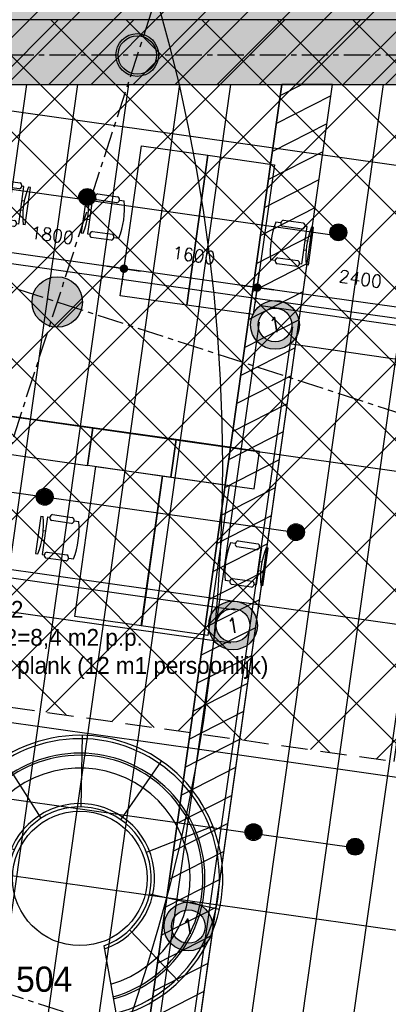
# Model space of a CAD drawing. Header units: millimetres. Extents: x -4106 to 114694, y -37499 to 54647.
# Tile 91 of 109: x 77715 to 82098, y 25161 to 36865. Entities that reach past the tile are written whole.
import ezdxf
from ezdxf.enums import TextEntityAlignment as Align

# ---------------------------------------------------------------- set-up
doc = ezdxf.new("R2010")
doc.units = ezdxf.units.MM
doc.header["$LTSCALE"] = 50
for name, pattern in [('B0301', [25, 12.5, -6.25, 0, -6.25]), ('B0702', [4.6875, 3.125, -1.5625]), ('XREF_05-werkset$0$B0702', [4.6875, 3.125, -1.5625]), ('XREF_STRAMIEN$0$B0201', [50, 31.25, -6.25, 6.25, -6.25])]:
    doc.linetypes.add(name, pattern=pattern)
for name, color, linetype in [('FOK_ BRANDSLANGHASPELS', 2, 'Continuous'), ('FOK_02B_SOLIDS', 253, 'Continuous'), ('FOK_07_STRAMIEN', 13, 'B0301'), ('FOK_08---_MAATVOERING', 2, 'Continuous'), ('FOK_22_BINNENWANDEN', 2, 'Continuous'), ('FOK_72_VAST MEUBILAIR', 1, 'Continuous'), ('FOK_82_LOS MEUBILAIR', 1, 'Continuous'), ('XREF_05-werkset$0$AA22E---_TPGBETON', 242, 'Continuous'), ('XREF_05-werkset$0$AA28G---_PREFABBETON', 242, 'Continuous'), ('XREF_05-werkset$0$AI32XI--_HOUT', 242, 'Continuous'), ('XREF_05-werkset$0$AL22E---_TPGBETON', 4, 'Continuous'), ('XREF_05-werkset$0$AL28G---_PREFABBETON', 4, 'Continuous'), ('XREF_05-werkset$0$AL28XH2-_STAAL', 4, 'Continuous'), ('XREF_05-werkset$0$ALR3OR3-_OPPR30', 242, 'Continuous'), ('XREF_05-werkset$0$AZ22E---_TPGBETON', 4, 'Continuous'), ('XREF_05_PLAFOND$0$AA00VV4-_SOLID252', 254, 'Continuous'), ('XREF_05_PLAFOND$0$AA45----_PLAFONDAFW', 1, 'Continuous'), ('XREF_05_PLAFOND$0$AI45----_PLAFONDAFW', 2, 'Continuous'), ('XREF_05_Sprinkler installatie$0$verzonken sprinkler', 6, 'Continuous'), ('XREF_05_Sprinkler installatie$0$WL524---', 4, 'Continuous'), ('XREF_05_Sprinkler installatie$0$WL6516--', 4, 'Continuous'), ('XREF_05_Vloergoot installaties$0$EL6131--_VG', 3, 'Continuous'), ('XREF_05_Vloergoot installaties$0$EL6222--', 3, 'Continuous'), ('XREF_STRAMIEN$0$AL$7A---_STRAMIEN', 1, 'XREF_STRAMIEN$0$B0201')]:
    doc.layers.add(name, color=color, linetype=linetype)
doc.styles.add('FOK-DIM', font='romans.shx')
doc.styles.add('XREF_05_Sprinkler installatie$0$Standard', font='txt')
doc.styles.add('XREF_05_Vloergoot installaties$0$BURO-018', font='simplex.shx', dxfattribs={"height": 180})
doc.dimstyles.new('FOK-100', dxfattribs={"dimscale": 100, "dimtxt": 1.5, "dimasz": 1, "dimexe": 2, "dimexo": 0, "dimgap": 2, "dimtad": 1, "dimdec": 0, "dimzin": 11, "dimdsep": 46, "dimtxsty": 'FOK-DIM', "dimblk1": 'DOT', "dimblk2": 'DOT', "dimsah": 1, "dimcen": 2.5, "dimclrd": 256, "dimclre": 256, "dimclrt": 256, "dimadec": 0, "dimazin": 0, "dimtfac": 1, "dimtdec": 0, "dimtix": 1, "dimtmove": 2, "dimatfit": 3, "dimldrblk": 'DOT', "dimfxl": 2, "dimtolj": 1, "dimtzin": 0, "dimarcsym": 0})

# ---------------------------------------------------------------- blocks, each defined once
blk = doc.blocks.new('XREF_05-werkset$0$281B508F')
for radius in [254, 229]:
    blk.add_circle((0, 0), radius)
blk = doc.blocks.new('XREF_05-werkset$0$V-H-28G001_B09145W02')
at = {"layer": 'XREF_05-werkset$0$AA28G---_PREFABBETON'}
h = blk.add_hatch(color=254, dxfattribs=at)
edge = h.paths.add_edge_path()
edge.add_arc((0, 0), 300, 0, 360)
h = blk.add_hatch(dxfattribs=at)
h.set_pattern_fill('KALKZST', color=1, scale=880, style=0)
h.set_pattern_definition([(45, (-25612.5, -9670.3), (-390.278, 390.278), [])])
edge = h.paths.add_edge_path()
edge.add_arc((0, 0), 300, 0, 360)
at = {"layer": 'XREF_05-werkset$0$AL28G---_PREFABBETON'}
blk.add_circle((0, 0), 300, dxfattribs=at)
blk = doc.blocks.new('XREF_05-werkset$0$V-H-28X00A_09145B1')
blk.add_blockref('XREF_05-werkset$0$V-H-28G001_B09145W02', (78161, 33509))
at = {"layer": 'XREF_05-werkset$0$AL28XH2-_STAAL'}
blk.add_blockref('XREF_05-werkset$0$281B508F', (79113, 36445), dxfattribs=at)
blk = doc.blocks.new('*U358')
at = {"layer": 'XREF_05-werkset$0$AA22E---_TPGBETON'}
blk.add_hatch(color=254, dxfattribs=at).paths.add_polyline_path([(159464, 33656, 0.59495), (165616, 33656), (165726, 33876, 0.065454), (165992, 34748), (166296, 34748, -0.790325), (158926, 34153), (159211, 34245, 0.028345), (159355, 33876)])
h = blk.add_hatch(dxfattribs=at)
h.set_pattern_fill('AR-CONC', color=242, scale=118.8, style=0)
h.set_pattern_definition([(50, (0, 0), (852.105, -74.5495), [89.1, -980.1]), (355, (0, 0), (-164.8366, 893.6043), [71.28, -784.08]), (100.4514, (71, -6.2), (687.269, 819.054), [75.7233, -832.957]), (46.1842, (0, 237.6), (1267.8824, -196.6366), [133.65, -1470.15]), (96.6356, (105.7, 221.2), (1110.379, 1157.252), [113.585, -1249.435]), (351.1842, (0, 237.6), (1110.378, 1157.253), [106.92, -1176.12]), (21, (118.8, 178.2), (709.1256, -478.3112), [89.1, -980.1]), (326, (118.8, 178.2), (289.0586, 861.4783), [71.28, -784.08]), (71.4514, (177.9, 138.3), (998.1845, 383.1662), [75.7233, -832.957]), (37.5, (0, 0), (14.4459, 395.4779), [0, -774.576, 0, -795.96, 0, -787.05]), (7.5, (0, 0), (312.5266, 468.5611), [0, -453.816, 0, -756.756, 0, -299.97]), (327.5, (-264.92, 0), (634.18105, -26.7952), [0, -297, 0, -926.64, 0, -1229.58]), (317.5, (-383.7, 0), (692.8252, 118.9247), [0, -386.1, 0, -615.384, 0, -873.18])])
h.paths.add_polyline_path([(159464, 33656, 0.59495), (165616, 33656), (165726, 33876, 0.065454), (165992, 34748), (166296, 34748, -0.790325), (158926, 34153), (159211, 34245, 0.028345), (159355, 33876)])
at = {"layer": 'XREF_05-werkset$0$AL22E---_TPGBETON'}
for points in [[(166296, 34748, -0.790325), (158926, 34153)], [(165726, 33876, 0.065454), (165992, 34748), (166296, 34748, -0.790325)], [(159211, 34245, 0.028345), (159355, 33876)], [(159464, 33656, 0.59495), (165616, 33656)]]:
    blk.add_lwpolyline(points, format="xyb", dxfattribs=at)
at = {"layer": 'XREF_05-werkset$0$AZ22E---_TPGBETON'}
blk.add_lwpolyline([(159069, 34199, 0.787762), (166144, 34748)], format="xyb", dxfattribs=at)
blk = doc.blocks.new('XREF_05-werkset')
at = {"layer": 'XREF_05-werkset$0$AI32XI--_HOUT'}
blk.add_lwpolyline([(31191, 21080), (22128, 21566), (24131, 36865), (96261, 36865), (87027, -28343), (68250, -22249)], dxfattribs=at)
at = {"layer": 'XREF_05-werkset$0$ALR3OR3-_OPPR30', "linetype": 'XREF_05-werkset$0$B0702'}
blk.add_lwpolyline([(60436, 20099), (31231, 21828), (22997, 22270), (24807, 36095), (95374, 36095), (86393, -27328), (68974, -21675), (69214, 10716, 0.399143)], format="xyb", close=True, dxfattribs=at)
blk.add_blockref('XREF_05-werkset$0$V-H-28X00A_09145B1', (0, 0))
at = {"rotation": 342.0199999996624}
blk.add_blockref('*U358', (-79380, 43187), dxfattribs=at)
blk = doc.blocks.new('XREF_STRAMIEN')
at = {"layer": 'XREF_STRAMIEN$0$AL$7A---_STRAMIEN', "ltscale": 0.2}
for p, q in [((24193.2, 42612.9), (99881.1, 18049.7)), ((50109.6, 42612.9), (99881.1, 26460.4)), ((99881.1, 36444.7), (4081.1, 36444.7))]:
    blk.add_line(p, q, dxfattribs=at)
blk.add_lwpolyline([(81439.8, 43612.9), (59022.4, -25462.8)], dxfattribs=at)
blk = doc.blocks.new('XREF_05_PLAFOND')
at = {"layer": 'XREF_05_PLAFOND$0$AA00VV4-_SOLID252'}
h = blk.add_hatch(color=256, dxfattribs=at)
edge = h.paths.add_edge_path(flags=16)
edge.add_line((31231, 21828), (22997, 22270))
edge.add_line((22997, 22270), (24807, 36095))
edge.add_line((24807, 36095), (95374, 36095))
edge.add_line((95374, 36095), (86393, -27328))
edge.add_line((86393, -27328), (68974, -21675))
edge.add_line((68974, -21675), (69214, 10716))
edge.add_arc((59885, 10785), 9330, 359.5745, 446.6108)
edge.add_line((60436, 20099), (31231, 21828))
edge = h.paths.add_edge_path()
edge.add_line((31161, 20520), (31178, 20830))
edge.add_line((31178, 20830), (60378, 19101))
edge.add_arc((59885, 10785), 8330, -0.4255, 86.6075, ccw=False)
edge.add_line((68215, 10723), (67969, -22305))
edge.add_line((67969, -22305), (67940, -22396))
edge.add_line((67940, -22396), (87220, -28653))
edge.add_line((87220, -28653), (96531, 37100))
edge.add_line((96531, 37100), (23925, 37100))
edge.add_line((23925, 37100), (21807, 20927))
edge.add_line((21807, 20927), (31096, 20429))
edge.add_line((31096, 20429), (31101, 20524))
edge.add_line((31101, 20524), (31161, 20520))
at = {"layer": 'XREF_05_PLAFOND$0$AA45----_PLAFONDAFW'}
h = blk.add_hatch(dxfattribs=at)
h.set_pattern_fill('ANSI31', color=256, scale=2200, angle=342.02, style=0)
h.set_pattern_definition([(27.02, (0, 0), (-124.9329, 244.9832), [])])
h.paths.add_polyline_path([(74966, -5317), (75568, -5347), (81436, 36095), (80831, 36095)])
at = {"layer": 'XREF_05_PLAFOND$0$AI45----_PLAFONDAFW'}
h = blk.add_hatch(dxfattribs=at)
h.set_pattern_fill('_USER,_O', color=256, scale=600, angle=90, pattern_type=0)
h.set_pattern_definition([(81.94, (95233.5, 35104.6), (-594.073, 84.126), [])])
edge = h.paths.add_edge_path(flags=16)
edge.add_arc((41622, 26897), 5450, 0, 360)
h.paths.add_polyline_path([(49934, 30177), (51534, 30177), (51534, 27777), (49934, 27777)], flags=16)
edge = h.paths.add_edge_path(flags=16)
edge.add_arc((86127, 26613), 3800, 0, 360)
edge = h.paths.add_edge_path(flags=16)
edge.add_arc((74999, -10767), 5450, 0, 360)
edge = h.paths.add_edge_path()
edge.add_line((31231, 21828), (22997, 22270))
edge.add_line((22997, 22270), (24807, 36095))
edge.add_line((24807, 36095), (95374, 36095))
edge.add_line((95374, 36095), (86393, -27328))
edge.add_line((86393, -27328), (68974, -21675))
edge.add_line((68974, -21675), (69214, 10716))
edge.add_arc((59885, 10785), 9330, 359.5745, 446.6108)
edge.add_line((60436, 20099), (31231, 21828))
h = blk.add_hatch(dxfattribs=at)
h.set_pattern_fill('_USER,_O', color=256, scale=1800, pattern_type=0)
h.set_pattern_definition([(351.94, (95233.5, 35104.6), (252.378, 1782.22), [])])
edge = h.paths.add_edge_path(flags=16)
edge.add_arc((74999, -10767), 5450, 0, 360)
edge = h.paths.add_edge_path(flags=16)
edge.add_arc((41622, 26897), 5450, 0, 360)
h.paths.add_polyline_path([(49934, 30177), (51534, 30177), (51534, 27777), (49934, 27777)], flags=16)
edge = h.paths.add_edge_path(flags=16)
edge.add_arc((86127, 26613), 3800, 0, 360)
edge = h.paths.add_edge_path()
edge.add_line((31231, 21828), (22997, 22270))
edge.add_line((22997, 22270), (24807, 36095))
edge.add_line((24807, 36095), (95374, 36095))
edge.add_line((95374, 36095), (86393, -27328))
edge.add_line((86393, -27328), (68974, -21675))
edge.add_line((68974, -21675), (69214, 10716))
edge.add_arc((59885, 10785), 9330, 359.5745, 446.6108)
edge.add_line((60436, 20099), (31231, 21828))
at = {"layer": 'XREF_05_PLAFOND$0$AA45----_PLAFONDAFW'}
blk.add_lwpolyline([(74966, -5317), (75568, -5347), (81436, 36095), (80831, 36095)], close=True, dxfattribs=at)
blk = doc.blocks.new('XREF_05_Sprinkler installatie$0$SP-KOP02')
at = {"color": 0, "linetype": 'Continuous'}
for p, q in [((-0.87, -0.02), (0.02, 0.87)), ((-0.85, -0.22), (0.22, 0.85)), ((-0.84, 0.23), (-0.23, 0.84)), ((-0.79, -0.38), (0.38, 0.79)), ((-0.7, -0.52), (0.52, 0.7)), ((-0.6, -0.64), (0.64, 0.6)), ((-0.47, -0.74), (0.74, 0.47)), ((-0.32, -0.81), (0.81, 0.32)), ((-0.14, -0.86), (0.86, 0.14)), ((0.07, -0.87), (0.87, -0.07)), ((0.38, -0.79), (0.79, -0.38))]:
    blk.add_line(p, q, dxfattribs=at)
at = {"color": 0, "linetype": 'Continuous', "const_width": 0.875}
blk.add_lwpolyline([(-0.44, 0, 1), (0.44, 0, 1)], format="xyb", close=True, dxfattribs=at)
at = {"color": 0, "linetype": 'Continuous'}
for radius in [1, 0.875]:
    blk.add_circle((0, 0), radius, dxfattribs=at)
at = {"color": 0, "linetype": 'Continuous', "style": 'XREF_05_Sprinkler installatie$0$Standard', "flags": 1}
for tag, p in [('SP_MATCODE', (2, 2)), ('SP_TEMP', (2, -3)), ('SP_DOORL', (2, -5)), ('SP_KFACT', (2, -7)), ('SP_SPRHK', (2, -9)), ('SP_KLEP', (2, -11))]:
    blk.add_attdef(tag, p, '', height=1, dxfattribs=at)
blk = doc.blocks.new('XREF_05_Sprinkler installatie')
at = {"layer": 'XREF_05_Sprinkler installatie$0$verzonken sprinkler'}
h = blk.add_hatch(dxfattribs=at)
h.set_pattern_fill('JIS_WOOD', color=256, scale=500, style=0)
h.set_pattern_definition([(45, (3.27, -36464.7), (-250, 250), [])])
h.paths.add_polyline_path([(24807, 36095), (95374, 36095), (86393, -27327), (68969, -21673), (69211, 10226), (69062, 12468), (68691, 13867), (68341, 14728), (67609, 16019), (67276, 16479), (66138, 17710), (64799, 18714), (64109, 19104), (63010, 19574), (61838, 19909), (60552, 20091), (59093, 20179), (23005, 22333)], flags=16)
h.paths.add_polyline_path([(24131, 36865), (96542, 37109), (87228, -28665), (68231, -22243), (68457, 9789), (68440, 11432), (68332, 12290), (67835, 13662), (67691, 14033), (66839, 15594), (65842, 16785), (63694, 18334), (62337, 18877), (59567, 19359), (56814, 19564), (22128, 21567)])
blk.add_lwpolyline([(24807, 36095), (95374, 36095), (86393, -27327), (68969, -21673), (69211, 10226), (69062, 12468), (68691, 13867), (68341, 14728), (67609, 16019), (67276, 16479), (66138, 17710), (64799, 18714), (64109, 19104), (63010, 19574), (61838, 19909), (60552, 20091), (59093, 20179), (23005, 22333)], close=True, dxfattribs=at)
at = {"layer": 'XREF_05_Sprinkler installatie$0$WL524---'}
for p, q in [((72568, 35563), (81485, 34301)), ((72050, 32039), (81017, 30769)), ((71560, 28458), (81714, 27020))]:
    blk.add_line(p, q, dxfattribs=at)
at = {"layer": 'XREF_05_Sprinkler installatie$0$WL6516--', "xscale": 99.9999999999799, "yscale": 100, "zscale": 100, "rotation": 7.589429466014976}
for p in [(78516, 34757), (81504, 34337), (78012, 31193), (81000, 30773), (80495, 27208), (81704, 27034)]:
    blk.add_blockref('XREF_05_Sprinkler installatie$0$SP-KOP02', p, dxfattribs=at)
blk = doc.blocks.new('XREF_05_Vloergoot installaties$0$E00415')
at = {"linetype": 'Continuous'}
h = blk.add_hatch(color=0, dxfattribs=at)
edge = h.paths.add_edge_path()
edge.add_arc((0, 0), 2.9, 0, 360)
edge = h.paths.add_edge_path(flags=16)
edge.add_arc((0, 0), 2, 0, 360)
at = {"color": 0, "linetype": 'Continuous'}
for radius in [2.9, 2]:
    blk.add_circle((0, 0), radius, dxfattribs=at)
at = {"color": 0, "linetype": 'Continuous', "style": 'XREF_05_Vloergoot installaties$0$BURO-018'}
for tag, p in [('E_GKAST', (0, 8)), ('E_GROEP', (0, 5)), ('E_SGROEP', (4.5, 5))]:
    blk.add_attdef(tag, text='', height=1.8, dxfattribs=at).set_placement(p, align=Align.MIDDLE)
at = {"color": 0, "linetype": 'Continuous', "style": 'XREF_05_Vloergoot installaties$0$BURO-018', "flags": 1}
for tag, p in [('E_VERMCODE', (13, 5)), ('E_MATCODE', (0, 0))]:
    blk.add_attdef(tag, text='', height=1.8, dxfattribs=at).set_placement(p, align=Align.MIDDLE)
blk = doc.blocks.new('XREF_05_Vloergoot installaties')
at = {"layer": 'XREF_05_Vloergoot installaties$0$EL6131--_VG'}
for p, q in [((38426, 35803), (80280, 29852)), ((38772, 35349), (80224, 29456)), ((92637, 31722), (80581, 33464)), ((80561, 33268), (78532, 19040)), ((80957, 33212), (78928, 18984)), ((92579, 31326), (80920, 33010))]:
    blk.add_line(p, q, dxfattribs=at)
at = {"layer": 'XREF_05_Vloergoot installaties$0$EL6222--'}
ref = blk.add_blockref('XREF_05_Vloergoot installaties$0$E00415', (80751, 33237), dxfattribs=dict(at, xscale=99.99999999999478, yscale=100, zscale=100, rotation=351.5354125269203))
ref.add_attrib('E_GROEP', '1', dxfattribs={"layer": '0', "color": 1, "linetype": 'Continuous', "height": 180, "rotation": 9.5113, "style": 'XREF_05_Vloergoot installaties$0$BURO-018'}).set_placement((80751, 33237), align=Align.MIDDLE)
ref = blk.add_blockref('XREF_05_Vloergoot installaties$0$E00415', (80252, 29664), dxfattribs=dict(at, xscale=99.99999999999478, yscale=100, zscale=100, rotation=351.5354125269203))
ref.add_attrib('E_GROEP', '1', dxfattribs={"layer": '0', "color": 1, "linetype": 'Continuous', "height": 180, "rotation": 9.5113, "style": 'XREF_05_Vloergoot installaties$0$BURO-018'}).set_placement((80252, 29664), align=Align.MIDDLE)
ref = blk.add_blockref('XREF_05_Vloergoot installaties$0$E00415', (79721, 26086), dxfattribs=dict(at, xscale=99.99999999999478, yscale=100, zscale=100, rotation=351.5354125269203))
ref.add_attrib('E_GROEP', '1', dxfattribs={"layer": '0', "color": 1, "linetype": 'Continuous', "height": 180, "rotation": 9.5113, "style": 'XREF_05_Vloergoot installaties$0$BURO-018'}).set_placement((79721, 26086), align=Align.MIDDLE)
blk = doc.blocks.new('WP 1600-800')
at = {"linetype": 'Continuous'}
for p, q in [((569, 1600), (595, 1600)), ((569, 1600), (569, 1150)), ((648, 1600), (675, 1600)), ((648, 1600), (648, 1150)), ((701, 1636), (940, 1636)), ((940, 1564), (701, 1564)), ((966, 1600), (1022, 1600)), ((648, 1428), (620, 1428)), ((621, 1322), (648, 1322)), ((701, 1186), (940, 1186)), ((569, 1150), (595, 1150)), ((648, 1150), (675, 1150)), ((936, 1113), (697, 1113)), ((966, 1150), (1022, 1150))]:
    blk.add_line(p, q, dxfattribs=at)
blk.add_lwpolyline([(1134, 2275), (1934, 2275), (1934, 475), (1134, 475)], close=True)
for centre, radius, start, end in [((-349, 1375), 971, 346.5803, 13.4197), ((713, 1600), 37.7, 107.2856, 252.7144), ((929, 1600), 37.7, 287.2856, 72.7144), ((78, 1375), 971, 346.5803, 13.4197), ((711, 1149), 38.2, 104.3544, 248.7073), ((926, 1150), 38.2, 284.3544, 68.7073)]:
    blk.add_arc(centre, radius, start, end, dxfattribs=at)
blk = doc.blocks.new('DOT')
at = {"color": 0}
blk.add_line((-2, 0), (2, 0), dxfattribs=at)
at = {"color": 0, "const_width": 0.5}
blk.add_lwpolyline([(-0.25, 0, 1), (0.25, 0, 1)], format="xyb", close=True, dxfattribs=at)
blk = doc.blocks.new('*D39')
at = {"layer": 'Defpoints', "color": 0}
for p in [(77172, 34157), (77172, 34157), (78954, 33905)]:
    blk.add_point(p, dxfattribs=at)
at = {"layer": 'FOK_08---_MAATVOERING', "lineweight": -2}
for p, q in [((77172, 34157), (77200, 34355)), ((78855, 33919), (77271, 34143)), ((78954, 33905), (78926, 33707))]:
    blk.add_line(p, q, dxfattribs=at)
at = {"layer": 'FOK_08---_MAATVOERING', "lineweight": -2, "xscale": 100, "yscale": 100, "zscale": 100}
for p, rotation in [((77172, 34157), 171.9399999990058), ((78954, 33905), 351.9399999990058)]:
    blk.add_blockref('DOT', p, dxfattribs=dict(at, rotation=rotation))
at = {"layer": 'FOK_08---_MAATVOERING', "insert": (78102, 34304), "char_height": 150, "attachment_point": 5, "rotation": 351.94, "style": 'FOK-DIM'}
blk.add_mtext('\\A1;1800', dxfattribs=at)
blk = doc.blocks.new('*D40')
at = {"layer": 'Defpoints', "color": 0}
for p in [(78954, 33905), (78954, 33905), (80539, 33681)]:
    blk.add_point(p, dxfattribs=at)
at = {"layer": 'FOK_08---_MAATVOERING', "lineweight": -2}
for p, q in [((78954, 33905), (78983, 34103)), ((80440, 33695), (79053, 33891)), ((80539, 33681), (80511, 33483))]:
    blk.add_line(p, q, dxfattribs=at)
at = {"layer": 'FOK_08---_MAATVOERING', "lineweight": -2, "xscale": 100, "yscale": 100, "zscale": 100}
for p, rotation in [((78954, 33905), 171.9399999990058), ((80539, 33681), 351.9399999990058)]:
    blk.add_blockref('DOT', p, dxfattribs=dict(at, rotation=rotation))
at = {"layer": 'FOK_08---_MAATVOERING', "insert": (79785, 34065), "char_height": 150, "attachment_point": 5, "rotation": 351.94, "style": 'FOK-DIM'}
blk.add_mtext('\\A1;1600', dxfattribs=at)
blk = doc.blocks.new('*D74')
at = {"layer": 'Defpoints', "color": 0}
for p in [(80539, 33681), (80539, 33681), (82915, 33344)]:
    blk.add_point(p, dxfattribs=at)
at = {"layer": 'FOK_08---_MAATVOERING', "lineweight": -2}
for p, q in [((80539, 33681), (80567, 33879)), ((82816, 33358), (80638, 33667)), ((82915, 33344), (82887, 33146))]:
    blk.add_line(p, q, dxfattribs=at)
at = {"layer": 'FOK_08---_MAATVOERING', "lineweight": -2, "xscale": 100, "yscale": 100, "zscale": 100}
for p, rotation in [((80539, 33681), 171.9399999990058), ((82915, 33344), 351.9399999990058)]:
    blk.add_blockref('DOT', p, dxfattribs=dict(at, rotation=rotation))
at = {"layer": 'FOK_08---_MAATVOERING', "insert": (81766, 33785), "char_height": 150, "attachment_point": 5, "rotation": 351.94, "style": 'FOK-DIM'}
blk.add_mtext('\\A1;2400', dxfattribs=at)
blk = doc.blocks.new('A$C4D8164B4')
at = {"layer": 'FOK_ BRANDSLANGHASPELS', "color": 2}
blk.add_circle((20000, 20000), 20000, dxfattribs=at)
blk = doc.blocks.new('kast')
at = {"layer": 'FOK_82_LOS MEUBILAIR'}
blk.add_lwpolyline([(-1052, -305), (-62, -446), (1, 0), (-989, 140)], close=True, dxfattribs=at)
blk = doc.blocks.new('A$C3FCD214D')
at = {"layer": 'FOK_72_VAST MEUBILAIR', "color": 253}
for points in [[(1700, 1948), (1700, 2798)], [(1228, 1805), (756, 2511)], [(2172, 1805), (2644, 2511)], [(915, 1423), (129, 1748)], [(2485, 1423), (3271, 1748)], [(866, 932), (33, 766)], [(2534, 932), (3367, 766)]]:
    blk.add_lwpolyline(points, dxfattribs=at)
at = {"layer": 'FOK_72_VAST MEUBILAIR', "color": 2}
for points in [[(1007, 605), (402, 0)], [(2393, 605), (2998, 0)]]:
    blk.add_lwpolyline(points, dxfattribs=at)
at = {"layer": 'FOK_72_VAST MEUBILAIR'}
blk.add_circle((1700, 1098), 800, dxfattribs=at)
at = {"layer": 'FOK_72_VAST MEUBILAIR', "color": 2}
for radius, start, end in [(1700, 319.7719, 220.2281), (850, 324.5773, 215.4227)]:
    blk.add_arc((1700, 1098), radius, start, end, dxfattribs=at)
at = {"layer": 'FOK_72_VAST MEUBILAIR', "color": 253}
for radius, start, end in [(1660, 319.8872, 220.1128), (1463, 320.5475, 219.4525), (889, 324.1559, 215.8441)]:
    blk.add_arc((1700, 1098), radius, start, end, dxfattribs=at)
at = {"layer": 'FOK_72_VAST MEUBILAIR'}
for radius, start, end in [(1488, 320.4553, 219.5447), (1312, 321.1879, 218.8121)]:
    blk.add_arc((1700, 1098), radius, start, end, dxfattribs=at)

msp = doc.modelspace()

# ---------------------------------------------------------------- hatches: boundary and pattern name
at = {"layer": 'FOK_08---_MAATVOERING'}
h = msp.add_hatch(dxfattribs=at)
h.set_pattern_fill('ANSI37', color=254, scale=200, style=0)
h.paths.add_polyline_path([(70687.8, 36864.7), (69689.4, 29814.6), (82166.3, 28047.7), (83414.9, 36864.7)])

# ---------------------------------------------------------------- linework, layer by layer
at = {"layer": 'FOK_08---_MAATVOERING', "color": 13, "linetype": 'B0702', "ltscale": 2}
msp.add_lwpolyline([(70687.8, 36864.7), (69689.4, 29814.6), (82166.3, 28047.7), (83414.9, 36864.7), (70687.8, 36864.7)], dxfattribs=at)

# ---------------------------------------------------------------- block references
for name in ['XREF_05_Sprinkler installatie', 'XREF_05_PLAFOND', 'XREF_05_Vloergoot installaties']:
    msp.add_blockref(name, (0, 0))
at = {"layer": 'FOK_ BRANDSLANGHASPELS'}
for p in [(40125.7, 11556.7), (65187.1, 382.2)]:
    msp.add_blockref('A$C4D8164B4', p, dxfattribs=at)
at = {"layer": 'FOK_02B_SOLIDS', "rotation": 325.1217955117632}
msp.add_blockref('A$C3FCD214D', (76407.4, 26729.6), dxfattribs=at)
at = {"layer": 'FOK_07_STRAMIEN'}
msp.add_blockref('XREF_STRAMIEN', (0, 0), dxfattribs=at)
at = {"layer": 'FOK_22_BINNENWANDEN'}
msp.add_blockref('XREF_05-werkset', (0, 0), dxfattribs=at)
at = {"layer": 'FOK_82_LOS MEUBILAIR'}
for p, rotation in [((78568.4, 35929.1), 171.9399999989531), ((77719.7, 33272.2), 351.9399999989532), ((81934.8, 35452.4), 171.9399999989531), ((77179.8, 29460.2), 351.9399999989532), ((81395, 31640.4), 171.9399999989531)]:
    msp.add_blockref('WP 1600-800', p, dxfattribs=dict(at, rotation=rotation))
for p in [(78584.5, 32013.3), (79574.7, 31873.1), (80564.8, 31732.9)]:
    msp.add_blockref('kast', p, dxfattribs=at)

# ---------------------------------------------------------------- texts
at = {"layer": 'FOK_08---_MAATVOERING', "color": 13, "linetype": 'B0702', "ltscale": 2, "insert": (76866.7, 29956), "char_height": 200, "width": 57960.996, "attachment_point": 1}
msp.add_mtext('{\\fCentury Gothic|b0|i0|c0|p34;101 m2\\P101/12=8,4 m2 p.p.\\P27 m1 plank (12 m1 persoonlijk)}', dxfattribs=at)
at = {"layer": 'FOK_72_VAST MEUBILAIR', "color": 2, "insert": (76935.6, 25610.2), "char_height": 300, "width": 57960.996, "attachment_point": 1}
msp.add_mtext('{\\fCentury Gothic|b0|i0|c0|p34;DM 504}', dxfattribs=at)

# ---------------------------------------------------------------- dimensions: what is measured, and where the dimension line sits
at = {"layer": 'FOK_08---_MAATVOERING'}
for base, p1, p2, picture, middle in [((77172.3, 34157.5), (78954.5, 33905.1), (77172.3, 34157.5), '*D39', (78101.9, 34303.5)), ((78954.5, 33905.1), (80538.7, 33680.7), (78954.5, 33905.1), '*D40', (79785.1, 34065.2)), ((80538.7, 33680.7), (82915.3, 33344.2), (80538.7, 33680.7), '*D74', (81765.6, 33784.7))]:
    dim = msp.add_linear_dim(base=base, p1=p1, p2=p2, angle=351.94, dimstyle='FOK-100', dxfattribs=at)
    dim.commit()
    dim.dimension.update_dxf_attribs({"geometry": picture, "text_midpoint": middle})

doc.saveas('drawing.dxf')
